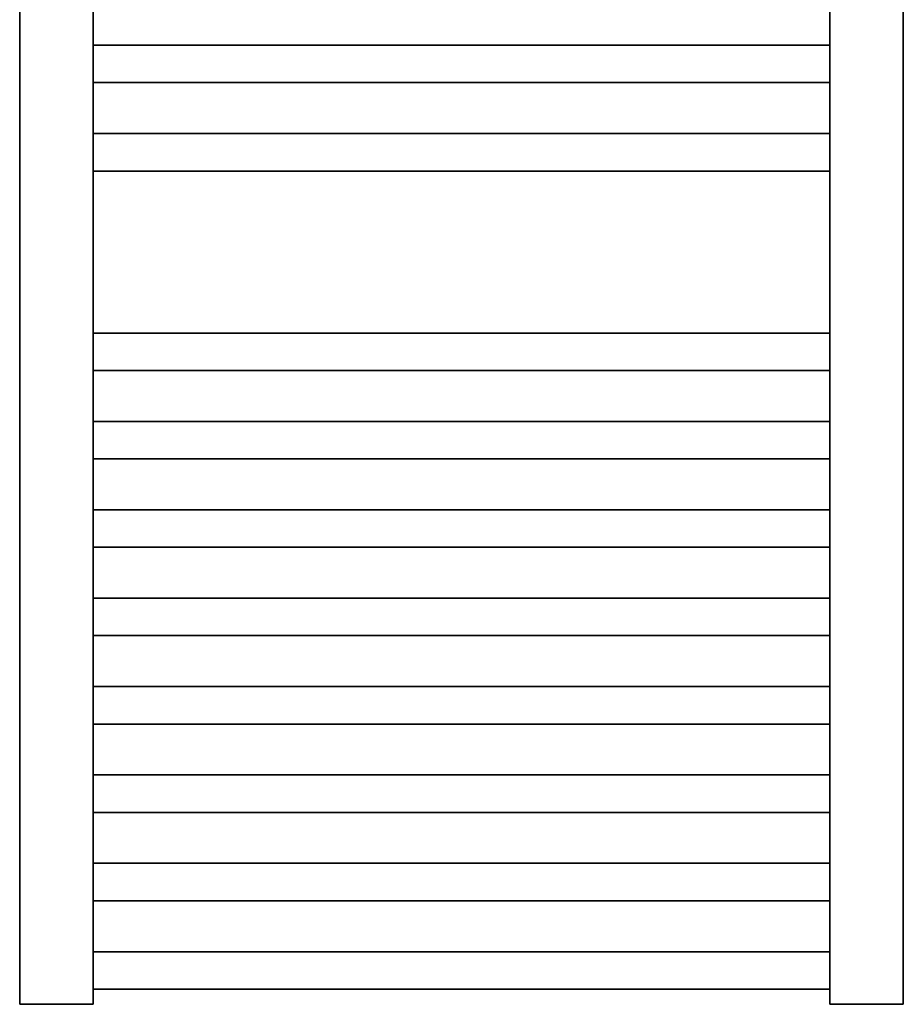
# Model space of a CAD drawing. Header units: millimetres. Extents: x 60394 to 199354, y 20895 to 166073.
# Tile 67 of 256: x 78211 to 78811, y 23964 to 24632. Entities that reach past the tile are written whole.
import ezdxf

# ---------------------------------------------------------------- set-up
doc = ezdxf.new("R2010")
doc.units = ezdxf.units.MM
doc.layers.add('UT_ZAŘÍZENÍ - OT', color=3, linetype='Continuous', lineweight=35)

msp = doc.modelspace()

# ---------------------------------------------------------------- linework, layer by layer
at = {"layer": 'UT_ZAŘÍZENÍ - OT', "linetype": 'Continuous'}
for p, q in [((78211.05, 23963.62), (78211.05, 25783.62)), ((78261.05, 25783.62), (78261.05, 23963.62)), ((78761.05, 23963.62), (78761.05, 25783.62)), ((78811.05, 25783.62), (78811.05, 23963.62)), ((78761.05, 24614.8), (78261.05, 24614.8)), ((78761.05, 24614.8), (78261.05, 24614.8)), ((78761.05, 24614.8), (78261.05, 24614.8)), ((78761.05, 24614.8), (78261.05, 24614.8)), ((78761.05, 24614.8), (78261.05, 24614.8)), ((78761.05, 24614.8), (78261.05, 24614.8)), ((78761.05, 24614.8), (78261.05, 24614.8)), ((78761.05, 24614.8), (78261.05, 24614.8)), ((78761.05, 24614.8), (78261.05, 24614.8)), ((78761.05, 24614.8), (78261.05, 24614.8)), ((78761.05, 24614.8), (78261.05, 24614.8)), ((78761.05, 24614.8), (78261.05, 24614.8)), ((78761.05, 24614.8), (78261.05, 24614.8)), ((78761.05, 24614.8), (78261.05, 24614.8)), ((78761.05, 24614.8), (78261.05, 24614.8)), ((78761.05, 24614.8), (78261.05, 24614.8)), ((78761.05, 24614.8), (78261.05, 24614.8)), ((78761.05, 24614.8), (78261.05, 24614.8)), ((78761.05, 24614.8), (78261.05, 24614.8)), ((78761.05, 24614.8), (78261.05, 24614.8)), ((78761.05, 24614.8), (78261.05, 24614.8)), ((78761.05, 24614.8), (78261.05, 24614.8)), ((78761.05, 24614.8), (78261.05, 24614.8)), ((78761.05, 24614.8), (78261.05, 24614.8)), ((78761.05, 24614.8), (78261.05, 24614.8)), ((78761.05, 24614.8), (78261.05, 24614.8)), ((78761.05, 24614.8), (78261.05, 24614.8)), ((78761.05, 24614.8), (78261.05, 24614.8)), ((78761.05, 24614.8), (78261.05, 24614.8)), ((78761.05, 24614.8), (78261.05, 24614.8)), ((78761.05, 24614.8), (78261.05, 24614.8)), ((78761.05, 24614.8), (78261.05, 24614.8)), ((78761.05, 24614.8), (78261.05, 24614.8)), ((78761.05, 24614.8), (78261.05, 24614.8)), ((78761.05, 24589.35), (78261.05, 24589.35)), ((78761.05, 24589.35), (78261.05, 24589.35)), ((78761.05, 24589.35), (78261.05, 24589.35)), ((78761.05, 24589.35), (78261.05, 24589.35)), ((78761.05, 24589.35), (78261.05, 24589.35)), ((78761.05, 24589.35), (78261.05, 24589.35)), ((78761.05, 24589.35), (78261.05, 24589.35)), ((78761.05, 24589.35), (78261.05, 24589.35)), ((78761.05, 24589.35), (78261.05, 24589.35)), ((78761.05, 24589.35), (78261.05, 24589.35)), ((78761.05, 24589.35), (78261.05, 24589.35)), ((78761.05, 24589.35), (78261.05, 24589.35)), ((78761.05, 24589.35), (78261.05, 24589.35)), ((78761.05, 24589.35), (78261.05, 24589.35)), ((78761.05, 24589.35), (78261.05, 24589.35)), ((78761.05, 24589.35), (78261.05, 24589.35)), ((78761.05, 24589.35), (78261.05, 24589.35)), ((78761.05, 24589.35), (78261.05, 24589.35)), ((78761.05, 24589.35), (78261.05, 24589.35)), ((78761.05, 24589.35), (78261.05, 24589.35)), ((78761.05, 24589.35), (78261.05, 24589.35)), ((78761.05, 24589.35), (78261.05, 24589.35)), ((78761.05, 24589.35), (78261.05, 24589.35)), ((78761.05, 24589.35), (78261.05, 24589.35)), ((78761.05, 24589.35), (78261.05, 24589.35)), ((78761.05, 24589.35), (78261.05, 24589.35)), ((78761.05, 24589.35), (78261.05, 24589.35)), ((78761.05, 24589.35), (78261.05, 24589.35)), ((78761.05, 24589.35), (78261.05, 24589.35)), ((78761.05, 24589.35), (78261.05, 24589.35)), ((78761.05, 24589.35), (78261.05, 24589.35)), ((78761.05, 24589.35), (78261.05, 24589.35)), ((78761.05, 24589.35), (78261.05, 24589.35)), ((78761.05, 24589.35), (78261.05, 24589.35)), ((78761.05, 24554.8), (78261.05, 24554.8)), ((78761.05, 24554.8), (78261.05, 24554.8)), ((78761.05, 24554.8), (78261.05, 24554.8)), ((78761.05, 24554.8), (78261.05, 24554.8)), ((78761.05, 24554.8), (78261.05, 24554.8)), ((78761.05, 24554.8), (78261.05, 24554.8)), ((78761.05, 24554.8), (78261.05, 24554.8)), ((78761.05, 24554.8), (78261.05, 24554.8)), ((78761.05, 24554.8), (78261.05, 24554.8)), ((78761.05, 24554.8), (78261.05, 24554.8)), ((78761.05, 24554.8), (78261.05, 24554.8)), ((78761.05, 24554.8), (78261.05, 24554.8)), ((78761.05, 24554.8), (78261.05, 24554.8)), ((78761.05, 24554.8), (78261.05, 24554.8)), ((78761.05, 24554.8), (78261.05, 24554.8)), ((78761.05, 24554.8), (78261.05, 24554.8)), ((78761.05, 24554.8), (78261.05, 24554.8)), ((78761.05, 24554.8), (78261.05, 24554.8)), ((78761.05, 24554.8), (78261.05, 24554.8)), ((78761.05, 24554.8), (78261.05, 24554.8)), ((78761.05, 24554.8), (78261.05, 24554.8)), ((78761.05, 24554.8), (78261.05, 24554.8)), ((78761.05, 24554.8), (78261.05, 24554.8)), ((78761.05, 24554.8), (78261.05, 24554.8)), ((78761.05, 24554.8), (78261.05, 24554.8)), ((78761.05, 24554.8), (78261.05, 24554.8)), ((78761.05, 24554.8), (78261.05, 24554.8)), ((78761.05, 24554.8), (78261.05, 24554.8)), ((78761.05, 24554.8), (78261.05, 24554.8)), ((78761.05, 24554.8), (78261.05, 24554.8)), ((78761.05, 24554.8), (78261.05, 24554.8)), ((78761.05, 24554.8), (78261.05, 24554.8)), ((78761.05, 24554.8), (78261.05, 24554.8)), ((78761.05, 24554.8), (78261.05, 24554.8)), ((78761.05, 24529.35), (78261.05, 24529.35)), ((78761.05, 24529.35), (78261.05, 24529.35)), ((78761.05, 24529.35), (78261.05, 24529.35)), ((78761.05, 24529.35), (78261.05, 24529.35)), ((78761.05, 24529.35), (78261.05, 24529.35)), ((78761.05, 24529.35), (78261.05, 24529.35)), ((78761.05, 24529.35), (78261.05, 24529.35)), ((78761.05, 24529.35), (78261.05, 24529.35)), ((78761.05, 24529.35), (78261.05, 24529.35)), ((78761.05, 24529.35), (78261.05, 24529.35)), ((78761.05, 24529.35), (78261.05, 24529.35)), ((78761.05, 24529.35), (78261.05, 24529.35)), ((78761.05, 24529.35), (78261.05, 24529.35)), ((78761.05, 24529.35), (78261.05, 24529.35)), ((78761.05, 24529.35), (78261.05, 24529.35)), ((78761.05, 24529.35), (78261.05, 24529.35)), ((78761.05, 24529.35), (78261.05, 24529.35)), ((78761.05, 24529.35), (78261.05, 24529.35)), ((78761.05, 24529.35), (78261.05, 24529.35)), ((78761.05, 24529.35), (78261.05, 24529.35)), ((78761.05, 24529.35), (78261.05, 24529.35)), ((78761.05, 24529.35), (78261.05, 24529.35)), ((78761.05, 24529.35), (78261.05, 24529.35)), ((78761.05, 24529.35), (78261.05, 24529.35)), ((78761.05, 24529.35), (78261.05, 24529.35)), ((78761.05, 24529.35), (78261.05, 24529.35)), ((78761.05, 24529.35), (78261.05, 24529.35)), ((78761.05, 24529.35), (78261.05, 24529.35)), ((78761.05, 24529.35), (78261.05, 24529.35)), ((78761.05, 24529.35), (78261.05, 24529.35)), ((78761.05, 24529.35), (78261.05, 24529.35)), ((78761.05, 24529.35), (78261.05, 24529.35)), ((78761.05, 24529.35), (78261.05, 24529.35)), ((78761.05, 24529.35), (78261.05, 24529.35)), ((78761.05, 24419.35), (78261.05, 24419.35)), ((78761.05, 24419.35), (78261.05, 24419.35)), ((78761.05, 24419.35), (78261.05, 24419.35)), ((78761.05, 24419.35), (78261.05, 24419.35)), ((78761.05, 24419.35), (78261.05, 24419.35)), ((78761.05, 24419.35), (78261.05, 24419.35)), ((78761.05, 24419.35), (78261.05, 24419.35)), ((78761.05, 24419.35), (78261.05, 24419.35)), ((78761.05, 24419.35), (78261.05, 24419.35)), ((78761.05, 24419.35), (78261.05, 24419.35)), ((78761.05, 24419.35), (78261.05, 24419.35)), ((78761.05, 24419.35), (78261.05, 24419.35)), ((78761.05, 24419.35), (78261.05, 24419.35)), ((78761.05, 24419.35), (78261.05, 24419.35)), ((78761.05, 24419.35), (78261.05, 24419.35)), ((78761.05, 24419.35), (78261.05, 24419.35)), ((78761.05, 24419.35), (78261.05, 24419.35)), ((78761.05, 24419.35), (78261.05, 24419.35)), ((78761.05, 24419.35), (78261.05, 24419.35)), ((78761.05, 24419.35), (78261.05, 24419.35)), ((78761.05, 24419.35), (78261.05, 24419.35)), ((78761.05, 24419.35), (78261.05, 24419.35)), ((78761.05, 24419.35), (78261.05, 24419.35)), ((78761.05, 24419.35), (78261.05, 24419.35)), ((78761.05, 24419.35), (78261.05, 24419.35)), ((78761.05, 24419.35), (78261.05, 24419.35)), ((78761.05, 24419.35), (78261.05, 24419.35)), ((78761.05, 24419.35), (78261.05, 24419.35)), ((78761.05, 24419.35), (78261.05, 24419.35)), ((78761.05, 24419.35), (78261.05, 24419.35)), ((78761.05, 24419.35), (78261.05, 24419.35)), ((78761.05, 24419.35), (78261.05, 24419.35)), ((78761.05, 24419.35), (78261.05, 24419.35)), ((78761.05, 24419.35), (78261.05, 24419.35)), ((78761.05, 24393.89), (78261.05, 24393.89)), ((78761.05, 24393.89), (78261.05, 24393.89)), ((78761.05, 24393.89), (78261.05, 24393.89)), ((78761.05, 24393.89), (78261.05, 24393.89)), ((78761.05, 24393.89), (78261.05, 24393.89)), ((78761.05, 24393.89), (78261.05, 24393.89)), ((78761.05, 24393.89), (78261.05, 24393.89)), ((78761.05, 24393.89), (78261.05, 24393.89)), ((78761.05, 24393.89), (78261.05, 24393.89)), ((78761.05, 24393.89), (78261.05, 24393.89)), ((78761.05, 24393.89), (78261.05, 24393.89)), ((78761.05, 24393.89), (78261.05, 24393.89)), ((78761.05, 24393.89), (78261.05, 24393.89)), ((78761.05, 24393.89), (78261.05, 24393.89)), ((78761.05, 24393.89), (78261.05, 24393.89)), ((78761.05, 24393.89), (78261.05, 24393.89)), ((78761.05, 24393.89), (78261.05, 24393.89)), ((78761.05, 24393.89), (78261.05, 24393.89)), ((78761.05, 24393.89), (78261.05, 24393.89)), ((78761.05, 24393.89), (78261.05, 24393.89)), ((78761.05, 24393.89), (78261.05, 24393.89)), ((78761.05, 24393.89), (78261.05, 24393.89)), ((78761.05, 24393.89), (78261.05, 24393.89)), ((78761.05, 24393.89), (78261.05, 24393.89)), ((78761.05, 24393.89), (78261.05, 24393.89)), ((78761.05, 24393.89), (78261.05, 24393.89)), ((78761.05, 24393.89), (78261.05, 24393.89)), ((78761.05, 24393.89), (78261.05, 24393.89)), ((78761.05, 24393.89), (78261.05, 24393.89)), ((78761.05, 24393.89), (78261.05, 24393.89)), ((78761.05, 24393.89), (78261.05, 24393.89)), ((78761.05, 24393.89), (78261.05, 24393.89)), ((78761.05, 24393.89), (78261.05, 24393.89)), ((78761.05, 24393.89), (78261.05, 24393.89)), ((78761.05, 24359.35), (78261.05, 24359.35)), ((78761.05, 24359.35), (78261.05, 24359.35)), ((78761.05, 24359.35), (78261.05, 24359.35)), ((78761.05, 24359.35), (78261.05, 24359.35)), ((78761.05, 24359.35), (78261.05, 24359.35)), ((78761.05, 24359.35), (78261.05, 24359.35)), ((78761.05, 24359.35), (78261.05, 24359.35)), ((78761.05, 24359.35), (78261.05, 24359.35)), ((78761.05, 24359.35), (78261.05, 24359.35)), ((78761.05, 24359.35), (78261.05, 24359.35)), ((78761.05, 24359.35), (78261.05, 24359.35)), ((78761.05, 24359.35), (78261.05, 24359.35)), ((78761.05, 24359.35), (78261.05, 24359.35)), ((78761.05, 24359.35), (78261.05, 24359.35)), ((78761.05, 24359.35), (78261.05, 24359.35)), ((78761.05, 24359.35), (78261.05, 24359.35)), ((78761.05, 24359.35), (78261.05, 24359.35)), ((78761.05, 24359.35), (78261.05, 24359.35)), ((78761.05, 24359.35), (78261.05, 24359.35)), ((78761.05, 24359.35), (78261.05, 24359.35)), ((78761.05, 24359.35), (78261.05, 24359.35)), ((78761.05, 24359.35), (78261.05, 24359.35)), ((78761.05, 24359.35), (78261.05, 24359.35)), ((78761.05, 24359.35), (78261.05, 24359.35)), ((78761.05, 24359.35), (78261.05, 24359.35)), ((78761.05, 24359.35), (78261.05, 24359.35)), ((78761.05, 24359.35), (78261.05, 24359.35)), ((78761.05, 24359.35), (78261.05, 24359.35)), ((78761.05, 24359.35), (78261.05, 24359.35)), ((78761.05, 24359.35), (78261.05, 24359.35)), ((78761.05, 24359.35), (78261.05, 24359.35)), ((78761.05, 24359.35), (78261.05, 24359.35)), ((78761.05, 24359.35), (78261.05, 24359.35)), ((78761.05, 24359.35), (78261.05, 24359.35)), ((78761.05, 24333.89), (78261.05, 24333.89)), ((78761.05, 24333.89), (78261.05, 24333.89)), ((78761.05, 24333.89), (78261.05, 24333.89)), ((78761.05, 24333.89), (78261.05, 24333.89)), ((78761.05, 24333.89), (78261.05, 24333.89)), ((78761.05, 24333.89), (78261.05, 24333.89)), ((78761.05, 24333.89), (78261.05, 24333.89)), ((78761.05, 24333.89), (78261.05, 24333.89)), ((78761.05, 24333.89), (78261.05, 24333.89)), ((78761.05, 24333.89), (78261.05, 24333.89)), ((78761.05, 24333.89), (78261.05, 24333.89)), ((78761.05, 24333.89), (78261.05, 24333.89)), ((78761.05, 24333.89), (78261.05, 24333.89)), ((78761.05, 24333.89), (78261.05, 24333.89)), ((78761.05, 24333.89), (78261.05, 24333.89)), ((78761.05, 24333.89), (78261.05, 24333.89)), ((78761.05, 24333.89), (78261.05, 24333.89)), ((78761.05, 24333.89), (78261.05, 24333.89)), ((78761.05, 24333.89), (78261.05, 24333.89)), ((78761.05, 24333.89), (78261.05, 24333.89)), ((78761.05, 24333.89), (78261.05, 24333.89)), ((78761.05, 24333.89), (78261.05, 24333.89)), ((78761.05, 24333.89), (78261.05, 24333.89)), ((78761.05, 24333.89), (78261.05, 24333.89)), ((78761.05, 24333.89), (78261.05, 24333.89)), ((78761.05, 24333.89), (78261.05, 24333.89)), ((78761.05, 24333.89), (78261.05, 24333.89)), ((78761.05, 24333.89), (78261.05, 24333.89)), ((78761.05, 24333.89), (78261.05, 24333.89)), ((78761.05, 24333.89), (78261.05, 24333.89)), ((78761.05, 24333.89), (78261.05, 24333.89)), ((78761.05, 24333.89), (78261.05, 24333.89)), ((78761.05, 24333.89), (78261.05, 24333.89)), ((78761.05, 24333.89), (78261.05, 24333.89)), ((78761.05, 24299.35), (78261.05, 24299.35)), ((78761.05, 24299.35), (78261.05, 24299.35)), ((78761.05, 24299.35), (78261.05, 24299.35)), ((78761.05, 24299.35), (78261.05, 24299.35)), ((78761.05, 24299.35), (78261.05, 24299.35)), ((78761.05, 24299.35), (78261.05, 24299.35)), ((78761.05, 24299.35), (78261.05, 24299.35)), ((78761.05, 24299.35), (78261.05, 24299.35)), ((78761.05, 24299.35), (78261.05, 24299.35)), ((78761.05, 24299.35), (78261.05, 24299.35)), ((78761.05, 24299.35), (78261.05, 24299.35)), ((78761.05, 24299.35), (78261.05, 24299.35)), ((78761.05, 24299.35), (78261.05, 24299.35)), ((78761.05, 24299.35), (78261.05, 24299.35)), ((78761.05, 24299.35), (78261.05, 24299.35)), ((78761.05, 24299.35), (78261.05, 24299.35)), ((78761.05, 24299.35), (78261.05, 24299.35)), ((78761.05, 24299.35), (78261.05, 24299.35)), ((78761.05, 24299.35), (78261.05, 24299.35)), ((78761.05, 24299.35), (78261.05, 24299.35)), ((78761.05, 24299.35), (78261.05, 24299.35)), ((78761.05, 24299.35), (78261.05, 24299.35)), ((78761.05, 24299.35), (78261.05, 24299.35)), ((78761.05, 24299.35), (78261.05, 24299.35)), ((78761.05, 24299.35), (78261.05, 24299.35)), ((78761.05, 24299.35), (78261.05, 24299.35)), ((78761.05, 24299.35), (78261.05, 24299.35)), ((78761.05, 24299.35), (78261.05, 24299.35)), ((78761.05, 24299.35), (78261.05, 24299.35)), ((78761.05, 24299.35), (78261.05, 24299.35)), ((78761.05, 24299.35), (78261.05, 24299.35)), ((78761.05, 24299.35), (78261.05, 24299.35)), ((78761.05, 24299.35), (78261.05, 24299.35)), ((78761.05, 24299.35), (78261.05, 24299.35)), ((78761.05, 24273.89), (78261.05, 24273.89)), ((78761.05, 24273.89), (78261.05, 24273.89)), ((78761.05, 24273.89), (78261.05, 24273.89)), ((78761.05, 24273.89), (78261.05, 24273.89)), ((78761.05, 24273.89), (78261.05, 24273.89)), ((78761.05, 24273.89), (78261.05, 24273.89)), ((78761.05, 24273.89), (78261.05, 24273.89)), ((78761.05, 24273.89), (78261.05, 24273.89)), ((78761.05, 24273.89), (78261.05, 24273.89)), ((78761.05, 24273.89), (78261.05, 24273.89)), ((78761.05, 24273.89), (78261.05, 24273.89)), ((78761.05, 24273.89), (78261.05, 24273.89)), ((78761.05, 24273.89), (78261.05, 24273.89)), ((78761.05, 24273.89), (78261.05, 24273.89)), ((78761.05, 24273.89), (78261.05, 24273.89)), ((78761.05, 24273.89), (78261.05, 24273.89)), ((78761.05, 24273.89), (78261.05, 24273.89)), ((78761.05, 24273.89), (78261.05, 24273.89)), ((78761.05, 24273.89), (78261.05, 24273.89)), ((78761.05, 24273.89), (78261.05, 24273.89)), ((78761.05, 24273.89), (78261.05, 24273.89)), ((78761.05, 24273.89), (78261.05, 24273.89)), ((78761.05, 24273.89), (78261.05, 24273.89)), ((78761.05, 24273.89), (78261.05, 24273.89)), ((78761.05, 24273.89), (78261.05, 24273.89)), ((78761.05, 24273.89), (78261.05, 24273.89)), ((78761.05, 24273.89), (78261.05, 24273.89)), ((78761.05, 24273.89), (78261.05, 24273.89)), ((78761.05, 24273.89), (78261.05, 24273.89)), ((78761.05, 24273.89), (78261.05, 24273.89)), ((78761.05, 24273.89), (78261.05, 24273.89)), ((78761.05, 24273.89), (78261.05, 24273.89)), ((78761.05, 24273.89), (78261.05, 24273.89)), ((78761.05, 24273.89), (78261.05, 24273.89)), ((78761.05, 24239.35), (78261.05, 24239.35)), ((78761.05, 24239.35), (78261.05, 24239.35)), ((78761.05, 24239.35), (78261.05, 24239.35)), ((78761.05, 24239.35), (78261.05, 24239.35)), ((78761.05, 24239.35), (78261.05, 24239.35)), ((78761.05, 24239.35), (78261.05, 24239.35)), ((78761.05, 24239.35), (78261.05, 24239.35)), ((78761.05, 24239.35), (78261.05, 24239.35)), ((78761.05, 24239.35), (78261.05, 24239.35)), ((78761.05, 24239.35), (78261.05, 24239.35)), ((78761.05, 24239.35), (78261.05, 24239.35)), ((78761.05, 24239.35), (78261.05, 24239.35)), ((78761.05, 24239.35), (78261.05, 24239.35)), ((78761.05, 24239.35), (78261.05, 24239.35)), ((78761.05, 24239.35), (78261.05, 24239.35)), ((78761.05, 24239.35), (78261.05, 24239.35)), ((78761.05, 24239.35), (78261.05, 24239.35)), ((78761.05, 24239.35), (78261.05, 24239.35)), ((78761.05, 24239.35), (78261.05, 24239.35)), ((78761.05, 24239.35), (78261.05, 24239.35)), ((78761.05, 24239.35), (78261.05, 24239.35)), ((78761.05, 24239.35), (78261.05, 24239.35)), ((78761.05, 24239.35), (78261.05, 24239.35)), ((78761.05, 24239.35), (78261.05, 24239.35)), ((78761.05, 24239.35), (78261.05, 24239.35)), ((78761.05, 24239.35), (78261.05, 24239.35)), ((78761.05, 24239.35), (78261.05, 24239.35)), ((78761.05, 24239.35), (78261.05, 24239.35)), ((78761.05, 24239.35), (78261.05, 24239.35)), ((78761.05, 24239.35), (78261.05, 24239.35)), ((78761.05, 24239.35), (78261.05, 24239.35)), ((78761.05, 24239.35), (78261.05, 24239.35)), ((78761.05, 24239.35), (78261.05, 24239.35)), ((78761.05, 24239.35), (78261.05, 24239.35)), ((78761.05, 24213.89), (78261.05, 24213.89)), ((78761.05, 24213.89), (78261.05, 24213.89)), ((78761.05, 24213.89), (78261.05, 24213.89)), ((78761.05, 24213.89), (78261.05, 24213.89)), ((78761.05, 24213.89), (78261.05, 24213.89)), ((78761.05, 24213.89), (78261.05, 24213.89)), ((78761.05, 24213.89), (78261.05, 24213.89)), ((78761.05, 24213.89), (78261.05, 24213.89)), ((78761.05, 24213.89), (78261.05, 24213.89)), ((78761.05, 24213.89), (78261.05, 24213.89)), ((78761.05, 24213.89), (78261.05, 24213.89)), ((78761.05, 24213.89), (78261.05, 24213.89)), ((78761.05, 24213.89), (78261.05, 24213.89)), ((78761.05, 24213.89), (78261.05, 24213.89)), ((78761.05, 24213.89), (78261.05, 24213.89)), ((78761.05, 24213.89), (78261.05, 24213.89)), ((78761.05, 24213.89), (78261.05, 24213.89)), ((78761.05, 24213.89), (78261.05, 24213.89)), ((78761.05, 24213.89), (78261.05, 24213.89)), ((78761.05, 24213.89), (78261.05, 24213.89)), ((78761.05, 24213.89), (78261.05, 24213.89)), ((78761.05, 24213.89), (78261.05, 24213.89)), ((78761.05, 24213.89), (78261.05, 24213.89)), ((78761.05, 24213.89), (78261.05, 24213.89)), ((78761.05, 24213.89), (78261.05, 24213.89)), ((78761.05, 24213.89), (78261.05, 24213.89)), ((78761.05, 24213.89), (78261.05, 24213.89)), ((78761.05, 24213.89), (78261.05, 24213.89)), ((78761.05, 24213.89), (78261.05, 24213.89)), ((78761.05, 24213.89), (78261.05, 24213.89)), ((78761.05, 24213.89), (78261.05, 24213.89)), ((78761.05, 24213.89), (78261.05, 24213.89)), ((78761.05, 24213.89), (78261.05, 24213.89)), ((78761.05, 24213.89), (78261.05, 24213.89)), ((78761.05, 24179.35), (78261.05, 24179.35)), ((78761.05, 24179.35), (78261.05, 24179.35)), ((78761.05, 24179.35), (78261.05, 24179.35)), ((78761.05, 24179.35), (78261.05, 24179.35)), ((78761.05, 24179.35), (78261.05, 24179.35)), ((78761.05, 24179.35), (78261.05, 24179.35)), ((78761.05, 24179.35), (78261.05, 24179.35)), ((78761.05, 24179.35), (78261.05, 24179.35)), ((78761.05, 24179.35), (78261.05, 24179.35)), ((78761.05, 24179.35), (78261.05, 24179.35)), ((78761.05, 24179.35), (78261.05, 24179.35)), ((78761.05, 24179.35), (78261.05, 24179.35)), ((78761.05, 24179.35), (78261.05, 24179.35)), ((78761.05, 24179.35), (78261.05, 24179.35)), ((78761.05, 24179.35), (78261.05, 24179.35)), ((78761.05, 24179.35), (78261.05, 24179.35)), ((78761.05, 24179.35), (78261.05, 24179.35)), ((78761.05, 24179.35), (78261.05, 24179.35)), ((78761.05, 24179.35), (78261.05, 24179.35)), ((78761.05, 24179.35), (78261.05, 24179.35)), ((78761.05, 24179.35), (78261.05, 24179.35)), ((78761.05, 24179.35), (78261.05, 24179.35)), ((78761.05, 24179.35), (78261.05, 24179.35)), ((78761.05, 24179.35), (78261.05, 24179.35)), ((78761.05, 24179.35), (78261.05, 24179.35)), ((78761.05, 24179.35), (78261.05, 24179.35)), ((78761.05, 24179.35), (78261.05, 24179.35)), ((78761.05, 24179.35), (78261.05, 24179.35)), ((78761.05, 24179.35), (78261.05, 24179.35)), ((78761.05, 24179.35), (78261.05, 24179.35)), ((78761.05, 24179.35), (78261.05, 24179.35)), ((78761.05, 24179.35), (78261.05, 24179.35)), ((78761.05, 24179.35), (78261.05, 24179.35)), ((78761.05, 24179.35), (78261.05, 24179.35)), ((78761.05, 24153.89), (78261.05, 24153.89)), ((78761.05, 24153.89), (78261.05, 24153.89)), ((78761.05, 24153.89), (78261.05, 24153.89)), ((78761.05, 24153.89), (78261.05, 24153.89)), ((78761.05, 24153.89), (78261.05, 24153.89)), ((78761.05, 24153.89), (78261.05, 24153.89)), ((78761.05, 24153.89), (78261.05, 24153.89)), ((78761.05, 24153.89), (78261.05, 24153.89)), ((78761.05, 24153.89), (78261.05, 24153.89)), ((78761.05, 24153.89), (78261.05, 24153.89)), ((78761.05, 24153.89), (78261.05, 24153.89)), ((78761.05, 24153.89), (78261.05, 24153.89)), ((78761.05, 24153.89), (78261.05, 24153.89)), ((78761.05, 24153.89), (78261.05, 24153.89)), ((78761.05, 24153.89), (78261.05, 24153.89)), ((78761.05, 24153.89), (78261.05, 24153.89)), ((78761.05, 24153.89), (78261.05, 24153.89)), ((78761.05, 24153.89), (78261.05, 24153.89)), ((78761.05, 24153.89), (78261.05, 24153.89)), ((78761.05, 24153.89), (78261.05, 24153.89)), ((78761.05, 24153.89), (78261.05, 24153.89)), ((78761.05, 24153.89), (78261.05, 24153.89)), ((78761.05, 24153.89), (78261.05, 24153.89)), ((78761.05, 24153.89), (78261.05, 24153.89)), ((78761.05, 24153.89), (78261.05, 24153.89)), ((78761.05, 24153.89), (78261.05, 24153.89)), ((78761.05, 24153.89), (78261.05, 24153.89)), ((78761.05, 24153.89), (78261.05, 24153.89)), ((78761.05, 24153.89), (78261.05, 24153.89)), ((78761.05, 24153.89), (78261.05, 24153.89)), ((78761.05, 24153.89), (78261.05, 24153.89)), ((78761.05, 24153.89), (78261.05, 24153.89)), ((78761.05, 24153.89), (78261.05, 24153.89)), ((78761.05, 24153.89), (78261.05, 24153.89)), ((78761.05, 24119.35), (78261.05, 24119.35)), ((78761.05, 24119.35), (78261.05, 24119.35)), ((78761.05, 24119.35), (78261.05, 24119.35)), ((78761.05, 24119.35), (78261.05, 24119.35)), ((78761.05, 24119.35), (78261.05, 24119.35)), ((78761.05, 24119.35), (78261.05, 24119.35)), ((78761.05, 24119.35), (78261.05, 24119.35)), ((78761.05, 24119.35), (78261.05, 24119.35)), ((78761.05, 24119.35), (78261.05, 24119.35)), ((78761.05, 24119.35), (78261.05, 24119.35)), ((78761.05, 24119.35), (78261.05, 24119.35)), ((78761.05, 24119.35), (78261.05, 24119.35)), ((78761.05, 24119.35), (78261.05, 24119.35)), ((78761.05, 24119.35), (78261.05, 24119.35)), ((78761.05, 24119.35), (78261.05, 24119.35)), ((78761.05, 24119.35), (78261.05, 24119.35)), ((78761.05, 24119.35), (78261.05, 24119.35)), ((78761.05, 24119.35), (78261.05, 24119.35)), ((78761.05, 24119.35), (78261.05, 24119.35)), ((78761.05, 24119.35), (78261.05, 24119.35)), ((78761.05, 24119.35), (78261.05, 24119.35)), ((78761.05, 24119.35), (78261.05, 24119.35)), ((78761.05, 24119.35), (78261.05, 24119.35)), ((78761.05, 24119.35), (78261.05, 24119.35)), ((78761.05, 24119.35), (78261.05, 24119.35)), ((78761.05, 24119.35), (78261.05, 24119.35)), ((78761.05, 24119.35), (78261.05, 24119.35)), ((78761.05, 24119.35), (78261.05, 24119.35)), ((78761.05, 24119.35), (78261.05, 24119.35)), ((78761.05, 24119.35), (78261.05, 24119.35)), ((78761.05, 24119.35), (78261.05, 24119.35)), ((78761.05, 24119.35), (78261.05, 24119.35)), ((78761.05, 24119.35), (78261.05, 24119.35)), ((78761.05, 24119.35), (78261.05, 24119.35)), ((78761.05, 24093.89), (78261.05, 24093.89)), ((78761.05, 24093.89), (78261.05, 24093.89)), ((78761.05, 24093.89), (78261.05, 24093.89)), ((78761.05, 24093.89), (78261.05, 24093.89)), ((78761.05, 24093.89), (78261.05, 24093.89)), ((78761.05, 24093.89), (78261.05, 24093.89)), ((78761.05, 24093.89), (78261.05, 24093.89)), ((78761.05, 24093.89), (78261.05, 24093.89)), ((78761.05, 24093.89), (78261.05, 24093.89)), ((78761.05, 24093.89), (78261.05, 24093.89)), ((78761.05, 24093.89), (78261.05, 24093.89)), ((78761.05, 24093.89), (78261.05, 24093.89)), ((78761.05, 24093.89), (78261.05, 24093.89)), ((78761.05, 24093.89), (78261.05, 24093.89)), ((78761.05, 24093.89), (78261.05, 24093.89)), ((78761.05, 24093.89), (78261.05, 24093.89)), ((78761.05, 24093.89), (78261.05, 24093.89)), ((78761.05, 24093.89), (78261.05, 24093.89)), ((78761.05, 24093.89), (78261.05, 24093.89)), ((78761.05, 24093.89), (78261.05, 24093.89)), ((78761.05, 24093.89), (78261.05, 24093.89)), ((78761.05, 24093.89), (78261.05, 24093.89)), ((78761.05, 24093.89), (78261.05, 24093.89)), ((78761.05, 24093.89), (78261.05, 24093.89)), ((78761.05, 24093.89), (78261.05, 24093.89)), ((78761.05, 24093.89), (78261.05, 24093.89)), ((78761.05, 24093.89), (78261.05, 24093.89)), ((78761.05, 24093.89), (78261.05, 24093.89)), ((78761.05, 24093.89), (78261.05, 24093.89)), ((78761.05, 24093.89), (78261.05, 24093.89)), ((78761.05, 24093.89), (78261.05, 24093.89)), ((78761.05, 24093.89), (78261.05, 24093.89)), ((78761.05, 24093.89), (78261.05, 24093.89)), ((78761.05, 24093.89), (78261.05, 24093.89)), ((78761.05, 24059.35), (78261.05, 24059.35)), ((78761.05, 24059.35), (78261.05, 24059.35)), ((78761.05, 24059.35), (78261.05, 24059.35)), ((78761.05, 24059.35), (78261.05, 24059.35)), ((78761.05, 24059.35), (78261.05, 24059.35)), ((78761.05, 24059.35), (78261.05, 24059.35)), ((78761.05, 24059.35), (78261.05, 24059.35)), ((78761.05, 24059.35), (78261.05, 24059.35)), ((78761.05, 24059.35), (78261.05, 24059.35)), ((78761.05, 24059.35), (78261.05, 24059.35)), ((78761.05, 24059.35), (78261.05, 24059.35)), ((78761.05, 24059.35), (78261.05, 24059.35)), ((78761.05, 24059.35), (78261.05, 24059.35)), ((78761.05, 24059.35), (78261.05, 24059.35)), ((78761.05, 24059.35), (78261.05, 24059.35)), ((78761.05, 24059.35), (78261.05, 24059.35)), ((78761.05, 24059.35), (78261.05, 24059.35)), ((78761.05, 24059.35), (78261.05, 24059.35)), ((78761.05, 24059.35), (78261.05, 24059.35)), ((78761.05, 24059.35), (78261.05, 24059.35)), ((78761.05, 24059.35), (78261.05, 24059.35)), ((78761.05, 24059.35), (78261.05, 24059.35)), ((78761.05, 24059.35), (78261.05, 24059.35)), ((78761.05, 24059.35), (78261.05, 24059.35)), ((78761.05, 24059.35), (78261.05, 24059.35)), ((78761.05, 24059.35), (78261.05, 24059.35)), ((78761.05, 24059.35), (78261.05, 24059.35)), ((78761.05, 24059.35), (78261.05, 24059.35)), ((78761.05, 24059.35), (78261.05, 24059.35)), ((78761.05, 24059.35), (78261.05, 24059.35)), ((78761.05, 24059.35), (78261.05, 24059.35)), ((78761.05, 24059.35), (78261.05, 24059.35)), ((78761.05, 24059.35), (78261.05, 24059.35)), ((78761.05, 24059.35), (78261.05, 24059.35)), ((78761.05, 24033.89), (78261.05, 24033.89)), ((78761.05, 24033.89), (78261.05, 24033.89)), ((78761.05, 24033.89), (78261.05, 24033.89)), ((78761.05, 24033.89), (78261.05, 24033.89)), ((78761.05, 24033.89), (78261.05, 24033.89)), ((78761.05, 24033.89), (78261.05, 24033.89)), ((78761.05, 24033.89), (78261.05, 24033.89)), ((78761.05, 24033.89), (78261.05, 24033.89)), ((78761.05, 24033.89), (78261.05, 24033.89)), ((78761.05, 24033.89), (78261.05, 24033.89)), ((78761.05, 24033.89), (78261.05, 24033.89)), ((78761.05, 24033.89), (78261.05, 24033.89)), ((78761.05, 24033.89), (78261.05, 24033.89)), ((78761.05, 24033.89), (78261.05, 24033.89)), ((78761.05, 24033.89), (78261.05, 24033.89)), ((78761.05, 24033.89), (78261.05, 24033.89)), ((78761.05, 24033.89), (78261.05, 24033.89)), ((78761.05, 24033.89), (78261.05, 24033.89)), ((78761.05, 24033.89), (78261.05, 24033.89)), ((78761.05, 24033.89), (78261.05, 24033.89)), ((78761.05, 24033.89), (78261.05, 24033.89)), ((78761.05, 24033.89), (78261.05, 24033.89)), ((78761.05, 24033.89), (78261.05, 24033.89)), ((78761.05, 24033.89), (78261.05, 24033.89)), ((78761.05, 24033.89), (78261.05, 24033.89)), ((78761.05, 24033.89), (78261.05, 24033.89)), ((78761.05, 24033.89), (78261.05, 24033.89)), ((78761.05, 24033.89), (78261.05, 24033.89)), ((78761.05, 24033.89), (78261.05, 24033.89)), ((78761.05, 24033.89), (78261.05, 24033.89)), ((78761.05, 24033.89), (78261.05, 24033.89)), ((78761.05, 24033.89), (78261.05, 24033.89)), ((78761.05, 24033.89), (78261.05, 24033.89)), ((78761.05, 24033.89), (78261.05, 24033.89)), ((78261.05, 24013.62), (78261.05, 24013.62)), ((78261.05, 23999.35), (78261.05, 24004.62)), ((78261.05, 24004.62), (78261.05, 23999.35)), ((78261.05, 23999.35), (78261.05, 24004.62)), ((78261.05, 24004.62), (78261.05, 23999.35)), ((78261.05, 23999.35), (78261.05, 24004.62)), ((78261.05, 24004.62), (78261.05, 23999.35)), ((78261.05, 23999.35), (78261.05, 24004.62)), ((78261.05, 24004.62), (78261.05, 23999.35)), ((78261.05, 23999.35), (78261.05, 24004.62)), ((78261.05, 24004.62), (78261.05, 23999.35)), ((78261.05, 23999.35), (78261.05, 24004.62)), ((78261.05, 24004.62), (78261.05, 23999.35)), ((78261.05, 23999.35), (78261.05, 24004.62)), ((78261.05, 24004.62), (78261.05, 23999.35)), ((78261.05, 23999.35), (78261.05, 24004.62)), ((78261.05, 24004.62), (78261.05, 23999.35)), ((78261.05, 23999.35), (78261.05, 24004.62)), ((78261.05, 24004.62), (78261.05, 23999.35)), ((78261.05, 23999.35), (78261.05, 24004.62)), ((78261.05, 24004.62), (78261.05, 23999.35)), ((78261.05, 23999.35), (78261.05, 24004.62)), ((78261.05, 24004.62), (78261.05, 23999.35)), ((78261.05, 23999.35), (78261.05, 24004.62)), ((78261.05, 24004.62), (78261.05, 23999.35)), ((78261.05, 23999.35), (78261.05, 24004.62)), ((78261.05, 24004.62), (78261.05, 23999.35)), ((78261.05, 23999.35), (78261.05, 24004.62)), ((78261.05, 24004.62), (78261.05, 23999.35)), ((78261.05, 23999.35), (78261.05, 24004.62)), ((78261.05, 24004.62), (78261.05, 23999.35)), ((78261.05, 23999.35), (78261.05, 24004.62)), ((78261.05, 24004.62), (78261.05, 23999.35)), ((78261.05, 23999.35), (78261.05, 24004.62)), ((78261.05, 24004.62), (78261.05, 23999.35)), ((78761.05, 23999.35), (78261.05, 23999.35)), ((78761.05, 23999.35), (78261.05, 23999.35)), ((78261.05, 23986.62), (78261.05, 23999.35)), ((78261.05, 23999.35), (78261.05, 23986.62)), ((78761.05, 23999.35), (78261.05, 23999.35)), ((78761.05, 23999.35), (78261.05, 23999.35)), ((78261.05, 23986.62), (78261.05, 23999.35)), ((78261.05, 23999.35), (78261.05, 23986.62)), ((78761.05, 23999.35), (78261.05, 23999.35)), ((78761.05, 23999.35), (78261.05, 23999.35)), ((78261.05, 23986.62), (78261.05, 23999.35)), ((78261.05, 23999.35), (78261.05, 23986.62)), ((78761.05, 23999.35), (78261.05, 23999.35)), ((78761.05, 23999.35), (78261.05, 23999.35)), ((78261.05, 23986.62), (78261.05, 23999.35)), ((78261.05, 23999.35), (78261.05, 23986.62)), ((78761.05, 23999.35), (78261.05, 23999.35)), ((78761.05, 23999.35), (78261.05, 23999.35)), ((78261.05, 23986.62), (78261.05, 23999.35)), ((78261.05, 23999.35), (78261.05, 23986.62)), ((78761.05, 23999.35), (78261.05, 23999.35)), ((78761.05, 23999.35), (78261.05, 23999.35)), ((78261.05, 23986.62), (78261.05, 23999.35)), ((78261.05, 23999.35), (78261.05, 23986.62)), ((78761.05, 23999.35), (78261.05, 23999.35)), ((78761.05, 23999.35), (78261.05, 23999.35)), ((78261.05, 23986.62), (78261.05, 23999.35)), ((78261.05, 23999.35), (78261.05, 23986.62)), ((78761.05, 23999.35), (78261.05, 23999.35)), ((78761.05, 23999.35), (78261.05, 23999.35)), ((78261.05, 23986.62), (78261.05, 23999.35)), ((78261.05, 23999.35), (78261.05, 23986.62)), ((78761.05, 23999.35), (78261.05, 23999.35)), ((78761.05, 23999.35), (78261.05, 23999.35)), ((78261.05, 23986.62), (78261.05, 23999.35)), ((78261.05, 23999.35), (78261.05, 23986.62)), ((78761.05, 23999.35), (78261.05, 23999.35)), ((78761.05, 23999.35), (78261.05, 23999.35)), ((78261.05, 23986.62), (78261.05, 23999.35)), ((78261.05, 23999.35), (78261.05, 23986.62)), ((78761.05, 23999.35), (78261.05, 23999.35)), ((78761.05, 23999.35), (78261.05, 23999.35)), ((78261.05, 23986.62), (78261.05, 23999.35)), ((78261.05, 23999.35), (78261.05, 23986.62)), ((78761.05, 23999.35), (78261.05, 23999.35)), ((78761.05, 23999.35), (78261.05, 23999.35)), ((78261.05, 23986.62), (78261.05, 23999.35)), ((78261.05, 23999.35), (78261.05, 23986.62)), ((78761.05, 23999.35), (78261.05, 23999.35)), ((78761.05, 23999.35), (78261.05, 23999.35)), ((78261.05, 23986.62), (78261.05, 23999.35)), ((78261.05, 23999.35), (78261.05, 23986.62)), ((78761.05, 23999.35), (78261.05, 23999.35)), ((78761.05, 23999.35), (78261.05, 23999.35)), ((78261.05, 23986.62), (78261.05, 23999.35)), ((78261.05, 23999.35), (78261.05, 23986.62)), ((78761.05, 23999.35), (78261.05, 23999.35)), ((78761.05, 23999.35), (78261.05, 23999.35)), ((78261.05, 23986.62), (78261.05, 23999.35)), ((78261.05, 23999.35), (78261.05, 23986.62)), ((78761.05, 23999.35), (78261.05, 23999.35)), ((78761.05, 23999.35), (78261.05, 23999.35)), ((78261.05, 23986.62), (78261.05, 23999.35)), ((78261.05, 23999.35), (78261.05, 23986.62)), ((78761.05, 23999.35), (78261.05, 23999.35)), ((78761.05, 23999.35), (78261.05, 23999.35)), ((78261.05, 23986.62), (78261.05, 23999.35)), ((78261.05, 23999.35), (78261.05, 23986.62)), ((78261.05, 23986.62), (78261.05, 23973.89)), ((78261.05, 23973.89), (78261.05, 23986.62)), ((78261.05, 23986.62), (78261.05, 23973.89)), ((78261.05, 23973.89), (78261.05, 23986.62)), ((78261.05, 23986.62), (78261.05, 23973.89)), ((78261.05, 23973.89), (78261.05, 23986.62)), ((78261.05, 23986.62), (78261.05, 23973.89)), ((78261.05, 23973.89), (78261.05, 23986.62)), ((78261.05, 23986.62), (78261.05, 23973.89)), ((78261.05, 23973.89), (78261.05, 23986.62)), ((78261.05, 23986.62), (78261.05, 23973.89)), ((78261.05, 23973.89), (78261.05, 23986.62)), ((78261.05, 23986.62), (78261.05, 23973.89)), ((78261.05, 23973.89), (78261.05, 23986.62)), ((78261.05, 23986.62), (78261.05, 23973.89)), ((78261.05, 23973.89), (78261.05, 23986.62)), ((78261.05, 23986.62), (78261.05, 23973.89)), ((78261.05, 23973.89), (78261.05, 23986.62)), ((78261.05, 23986.62), (78261.05, 23973.89)), ((78261.05, 23973.89), (78261.05, 23986.62)), ((78261.05, 23986.62), (78261.05, 23973.89)), ((78261.05, 23973.89), (78261.05, 23986.62)), ((78261.05, 23986.62), (78261.05, 23973.89)), ((78261.05, 23973.89), (78261.05, 23986.62)), ((78261.05, 23986.62), (78261.05, 23973.89)), ((78261.05, 23973.89), (78261.05, 23986.62)), ((78261.05, 23986.62), (78261.05, 23973.89)), ((78261.05, 23973.89), (78261.05, 23986.62)), ((78261.05, 23986.62), (78261.05, 23973.89)), ((78261.05, 23973.89), (78261.05, 23986.62)), ((78261.05, 23986.62), (78261.05, 23973.89)), ((78261.05, 23973.89), (78261.05, 23986.62)), ((78261.05, 23986.62), (78261.05, 23973.89)), ((78261.05, 23973.89), (78261.05, 23986.62)), ((78761.05, 23973.89), (78261.05, 23973.89)), ((78761.05, 23973.89), (78261.05, 23973.89)), ((78261.05, 23973.89), (78261.05, 23968.62)), ((78261.05, 23968.62), (78261.05, 23973.89)), ((78761.05, 23973.89), (78261.05, 23973.89)), ((78761.05, 23973.89), (78261.05, 23973.89)), ((78261.05, 23973.89), (78261.05, 23968.62)), ((78261.05, 23968.62), (78261.05, 23973.89)), ((78761.05, 23973.89), (78261.05, 23973.89)), ((78761.05, 23973.89), (78261.05, 23973.89)), ((78261.05, 23973.89), (78261.05, 23968.62)), ((78261.05, 23968.62), (78261.05, 23973.89)), ((78761.05, 23973.89), (78261.05, 23973.89)), ((78761.05, 23973.89), (78261.05, 23973.89)), ((78261.05, 23973.89), (78261.05, 23968.62)), ((78261.05, 23968.62), (78261.05, 23973.89)), ((78761.05, 23973.89), (78261.05, 23973.89)), ((78761.05, 23973.89), (78261.05, 23973.89)), ((78261.05, 23973.89), (78261.05, 23968.62)), ((78261.05, 23968.62), (78261.05, 23973.89)), ((78761.05, 23973.89), (78261.05, 23973.89)), ((78761.05, 23973.89), (78261.05, 23973.89)), ((78261.05, 23973.89), (78261.05, 23968.62)), ((78261.05, 23968.62), (78261.05, 23973.89)), ((78761.05, 23973.89), (78261.05, 23973.89)), ((78761.05, 23973.89), (78261.05, 23973.89)), ((78261.05, 23973.89), (78261.05, 23968.62)), ((78261.05, 23968.62), (78261.05, 23973.89)), ((78761.05, 23973.89), (78261.05, 23973.89)), ((78761.05, 23973.89), (78261.05, 23973.89)), ((78261.05, 23973.89), (78261.05, 23968.62)), ((78261.05, 23968.62), (78261.05, 23973.89)), ((78761.05, 23973.89), (78261.05, 23973.89)), ((78761.05, 23973.89), (78261.05, 23973.89)), ((78261.05, 23973.89), (78261.05, 23968.62)), ((78261.05, 23968.62), (78261.05, 23973.89)), ((78761.05, 23973.89), (78261.05, 23973.89)), ((78761.05, 23973.89), (78261.05, 23973.89)), ((78261.05, 23973.89), (78261.05, 23968.62)), ((78261.05, 23968.62), (78261.05, 23973.89)), ((78761.05, 23973.89), (78261.05, 23973.89)), ((78761.05, 23973.89), (78261.05, 23973.89)), ((78261.05, 23973.89), (78261.05, 23968.62)), ((78261.05, 23968.62), (78261.05, 23973.89)), ((78761.05, 23973.89), (78261.05, 23973.89)), ((78761.05, 23973.89), (78261.05, 23973.89)), ((78261.05, 23973.89), (78261.05, 23968.62)), ((78261.05, 23968.62), (78261.05, 23973.89)), ((78761.05, 23973.89), (78261.05, 23973.89)), ((78761.05, 23973.89), (78261.05, 23973.89)), ((78261.05, 23973.89), (78261.05, 23968.62)), ((78261.05, 23968.62), (78261.05, 23973.89)), ((78761.05, 23973.89), (78261.05, 23973.89)), ((78761.05, 23973.89), (78261.05, 23973.89)), ((78261.05, 23973.89), (78261.05, 23968.62)), ((78261.05, 23968.62), (78261.05, 23973.89)), ((78761.05, 23973.89), (78261.05, 23973.89)), ((78761.05, 23973.89), (78261.05, 23973.89)), ((78261.05, 23973.89), (78261.05, 23968.62)), ((78261.05, 23968.62), (78261.05, 23973.89)), ((78761.05, 23973.89), (78261.05, 23973.89)), ((78761.05, 23973.89), (78261.05, 23973.89)), ((78261.05, 23973.89), (78261.05, 23968.62)), ((78261.05, 23968.62), (78261.05, 23973.89)), ((78761.05, 23973.89), (78261.05, 23973.89)), ((78761.05, 23973.89), (78261.05, 23973.89)), ((78261.05, 23973.89), (78261.05, 23968.62)), ((78261.05, 23968.62), (78261.05, 23973.89)), ((78261.05, 23963.62), (78211.05, 23963.62)), ((78261.05, 23963.62), (78261.05, 23963.62)), ((78811.05, 23963.62), (78761.05, 23963.62))]:
    msp.add_line(p, q, dxfattribs=at)

doc.saveas('drawing.dxf')
